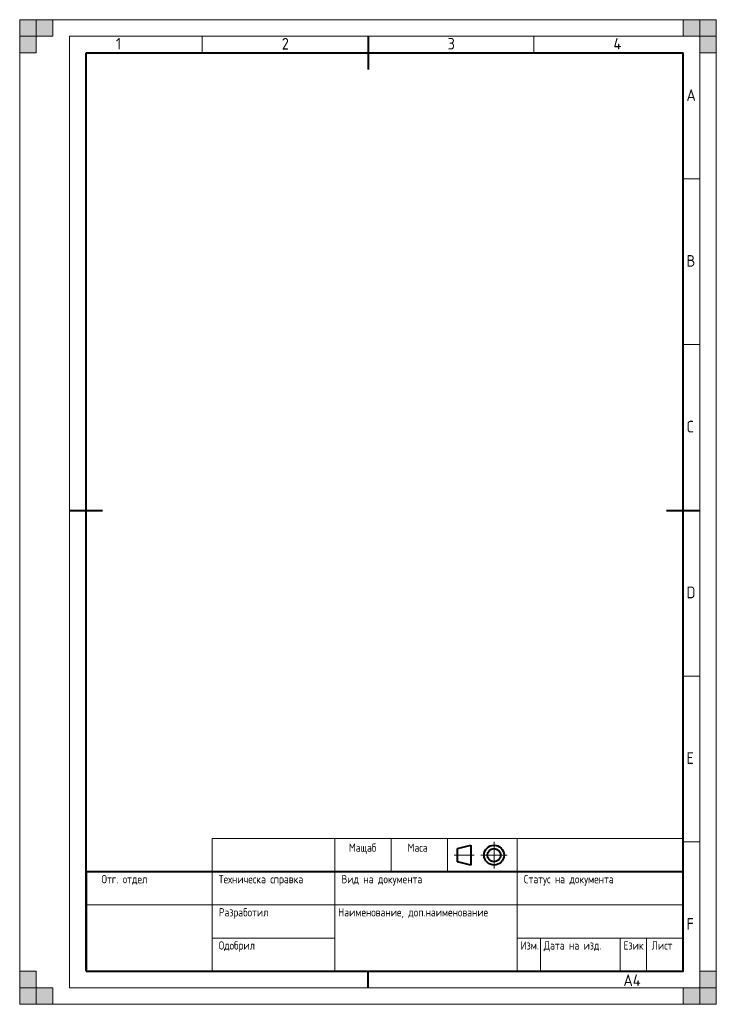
# Model space of a CAD drawing. Extents: x 0 to 210, y 0 to 297.
import ezdxf
from ezdxf.enums import TextEntityAlignment as Align

# ---------------------------------------------------------------- set-up
doc = ezdxf.new("R2010")
doc.units = 0
for name, color, linetype, lineweight in [('Text35', 3, 'CONTINUOUS', 35), ('ThickLine', 5, 'CONTINUOUS', 40), ('ThinLine', 1, 'CONTINUOUS', 20)]:
    doc.layers.add(name, color=color, linetype=linetype, lineweight=lineweight)
doc.styles.add('ISO Proportional', font='isocp.shx')
doc.styles.add('WFTEXTn', font='simplexc.shx', dxfattribs={"width": 0.8})

msp = doc.modelspace()

# ---------------------------------------------------------------- hatches: boundary and pattern name
at = {"layer": 'ThinLine'}
for points in [[(0, 297), (5, 297), (5, 287), (0, 287)], [(0, 292), (10, 292), (10, 297), (0, 297)], [(210, 297), (210, 292), (200, 292), (200, 297)], [(205, 297), (205, 287), (210, 287), (210, 297)], [(5, 0), (5, 10), (0, 10), (0, 0)], [(210, 0), (205, 0), (205, 10), (210, 10)], [(0, 0), (0, 5), (10, 5), (10, 0)], [(210, 5), (200, 5), (200, 0), (210, 0)]]:
    msp.add_hatch(color=256, dxfattribs=at).paths.add_polyline_path(points)

# ---------------------------------------------------------------- linework, layer by layer
at = {"layer": 'ThickLine'}
for p, q in [((105, 292), (105, 282)), ((20, 10), (20, 287)), ((20, 287), (200, 287)), ((200, 10), (200, 287)), ((15, 149), (25, 149)), ((195, 149), (205, 149)), ((132, 47), (136, 48)), ((136, 48), (136, 42)), ((132, 43), (132, 47)), ((136, 42), (132, 43)), ((105, 5), (105, 10))]:
    msp.add_line(p, q, dxfattribs=at)
msp.add_lwpolyline([(20, 10), (200, 10), (200, 40), (20, 40)], close=True, dxfattribs=at)
for radius in [3, 2]:
    msp.add_circle((143, 45), radius, dxfattribs=at)
at = {"layer": 'ThinLine'}
for p, q in [((210, 297), (0, 297)), ((0, 297), (0, 0)), ((210, 297), (210, 0)), ((205, 292), (15, 292)), ((15, 292), (15, 5)), ((55, 292), (55, 287)), ((155, 292), (155, 287)), ((205, 292), (205, 5)), ((200, 249), (205, 249)), ((200, 199), (205, 199)), ((200, 99), (205, 99)), ((95, 40), (95, 50)), ((112, 40), (112, 50)), ((129, 40), (129, 50)), ((143, 41), (143, 49)), ((150, 40), (150, 50)), ((200, 49), (205, 49)), ((131, 45), (137, 45)), ((139, 45), (147, 45)), ((58, 10), (58, 40)), ((95, 10), (95, 40)), ((150, 10), (150, 40)), ((20, 30), (200, 30)), ((58, 20), (95, 20)), ((150.02, 20), (200, 20)), ((157, 20), (157, 10)), ((181, 10.11), (181, 20)), ((189, 9.94), (189, 20)), ((15, 5), (205, 5)), ((0, 0), (210, 0))]:
    msp.add_line(p, q, dxfattribs=at)
for points in [[(0, 297), (5, 297), (5, 287), (0, 287)], [(0, 292), (10, 292), (10, 297), (0, 297)], [(58, 40), (200, 40), (200, 50), (58, 50)]]:
    msp.add_lwpolyline(points, close=True, dxfattribs=at)
at = {"layer": 'ThinLine', "ltscale": 0.5}
for points in [[(210, 297), (210, 292), (200, 292), (200, 297)], [(205, 297), (205, 287), (210, 287), (210, 297)], [(5, 0), (5, 10), (0, 10), (0, 0)], [(210, 0), (205, 0), (205, 10), (210, 10)], [(0, 0), (0, 5), (10, 5), (10, 0)], [(210, 5), (200, 5), (200, 0), (210, 0)]]:
    msp.add_lwpolyline(points, close=True, dxfattribs=at)

# ---------------------------------------------------------------- texts
at = {"layer": 'Text35', "ltscale": 0.5, "style": 'ISO Proportional'}
for s, p in [('1', (29, 288)), ('2', (79, 288)), ('3', (129, 288)), ('4', (179, 288)), ('A', (201, 272.5)), ('B', (201, 222.5)), ('C', (201, 172.5)), ('D', (201, 122.5)), ('E', (201, 72.5)), ('F', (201, 22.5)), ('A4', (182, 5.5))]:
    msp.add_text(s, height=3.5, dxfattribs=at).set_placement(p)
at = {"layer": 'Text35', "style": 'WFTEXTn', "width": 0.8}
for s, p in [('Мащаб', (103.38, 46)), ('Маса', (119.95, 46)), ('Отг. отдел', (31.57, 36.5))]:
    msp.add_text(s, height=2.5, dxfattribs=at).set_placement(p, align=Align.CENTER)
for s, p in [('Техническа справка', (60, 36.5)), ('Вид на документа', (97, 36.5)), ('Статус на документа', (152, 36.5)), ('Разработил', (60, 26.5)), ('Наименование, доп.наименование', (96, 26.5)), ('Одобрил', (60, 16.5)), ('Изм.', (151, 16.5)), ('Дата на изд.', (158, 16.5)), ('Език', (182.02, 16.5)), ('Лист', (190.51, 16.5))]:
    msp.add_text(s, height=2.5, dxfattribs=at).set_placement(p)

doc.saveas('drawing.dxf')
